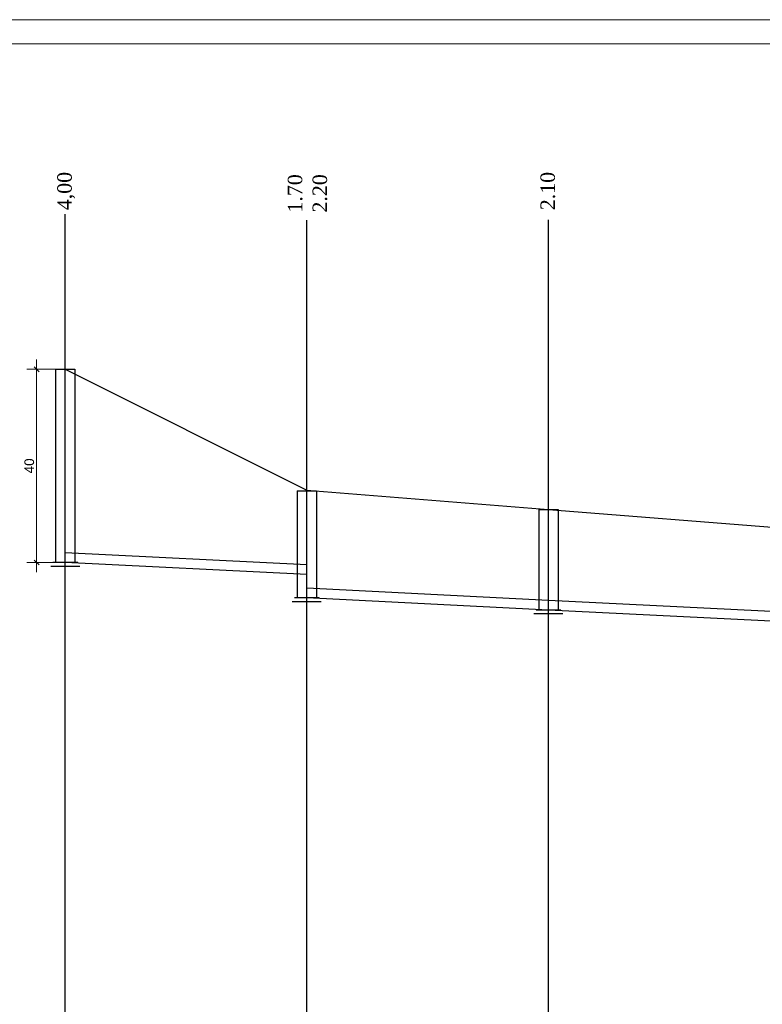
# Model space of a CAD drawing. Extents: x 0 to 362422, y 0 to 4201735.
# Tile 29 of 256: x 359984 to 360138, y 4197587 to 4197791. Entities that reach past the tile are written whole.
import ezdxf

# ---------------------------------------------------------------- set-up
doc = ezdxf.new("R2010")
doc.units = 0
doc.header["$LTSCALE"] = 0.5
doc.header["$MEASUREMENT"] = 0
doc.header["$PDMODE"] = 32
doc.header["$PDSIZE"] = 0.3
doc.layers.add('(043) Кроки', color=7, linetype='Continuous')
doc.layers.add('_PP_TABPE', color=7, linetype='Continuous')
doc.layers.add('К1', color=24, linetype='Continuous', lineweight=25)
doc.styles.add('5mm', font='simplex', dxfattribs={"height": 5})
doc.styles.add('saddenly', font='arial.ttf')
doc.dimstyles.new('КАТЯ 200-not_rotation', dxfattribs={"dimtxt": 2, "dimasz": 1, "dimexe": 2, "dimexo": 0, "dimgap": 0.5, "dimtad": 1, "dimdec": 0, "dimzin": 0, "dimdsep": 46, "dimtxsty": 'saddenly', "dimblk": 'OBLIQUE', "dimcen": 10, "dimdle": 2, "dimclrd": 18, "dimclre": 18, "dimclrt": 18, "dimadec": 0, "dimazin": 0, "dimtfac": 1, "dimtdec": 0, "dimtofl": 0, "dimtmove": 0, "dimatfit": 3, "dimfxl": 1, "dimtolj": 1, "dimtzin": 0, "dimlwd": 0, "dimlwe": 0, "dimarcsym": 0})

# ---------------------------------------------------------------- blocks, each defined once
blk = doc.blocks.new('*U611')
blk.add_lwpolyline([(-2, 0), (2, 0)])
at = {"layer": '_PP_TABPE', "color": 0, "lineweight": 30}
for p, q in [((-2, 0), (-2, -40)), ((2, 0), (2, -40)), ((2.59, -40), (-2.54, -40)), ((3, -40.81), (-3, -40.81))]:
    blk.add_line(p, q, dxfattribs=at)
blk = doc.blocks.new('*U532')
blk.add_lwpolyline([(-2, 0), (2, 0)])
at = {"layer": '_PP_TABPE', "color": 0, "lineweight": 30}
for p, q in [((-2, 0), (-2, -22.17)), ((2, 0), (2, -22.17)), ((2.59, -22.17), (-2.54, -22.17)), ((3, -22.98), (-3, -22.98))]:
    blk.add_line(p, q, dxfattribs=at)
blk = doc.blocks.new('*U533')
blk.add_lwpolyline([(-2, 0), (2, 0)])
at = {"layer": '_PP_TABPE', "color": 0, "lineweight": 30}
for p, q in [((-2, 0), (-2, -20.83)), ((2, 0), (2, -20.83)), ((3, -21.64), (-3, -21.64)), ((2.59, -20.83), (-2.54, -20.83))]:
    blk.add_line(p, q, dxfattribs=at)
blk = doc.blocks.new('_Oblique')
at = {"color": 0, "linetype": 'ByBlock', "lineweight": -2}
blk.add_line((-0.5, -0.5), (0.5, 0.5), dxfattribs=at)
blk = doc.blocks.new('*D610')
at = {"color": 18, "linetype": 'Continuous', "lineweight": 0, "transparency": 16777216}
for p, q in [((359987.85, 4197720.78), (359987.85, 4197676.78)), ((359993.76, 4197718.78), (359985.85, 4197718.78)), ((359993.76, 4197678.78), (359985.85, 4197678.78))]:
    blk.add_line(p, q, dxfattribs=at)
at = {"layer": 'Defpoints', "color": 0, "linetype": 'Continuous', "lineweight": 50, "transparency": 16777216}
for p in [(359993.76, 4197718.78, 1178.17), (359987.85, 4197678.78), (359993.76, 4197678.78, 1178.17)]:
    blk.add_point(p, dxfattribs=at)
at = {"color": 18, "linetype": 'Continuous', "lineweight": 0, "transparency": 16777216}
for p, rotation in [((359987.85, 4197718.78), 90), ((359987.85, 4197678.78), 270)]:
    blk.add_blockref('_Oblique', p, dxfattribs=dict(at, rotation=rotation))
at = {"color": 18, "linetype": 'Continuous', "transparency": 16777216, "insert": (359986.33, 4197698.78), "char_height": 2, "attachment_point": 5, "rotation": 90, "style": 'saddenly'}
blk.add_mtext('\\A1;40', dxfattribs=at)

msp = doc.modelspace()

# ---------------------------------------------------------------- linework, layer by layer
at = {"color": 30, "linetype": 'Continuous', "true_color": 0xf8991e}
for p, q in [((360043.784, 4197678.277, 1981.445), (359993.784, 4197680.779, 1178.167)), ((360043.784, 4197676.277, 1981.445), (359993.784, 4197678.779, 1178.167)), ((360093.784, 4197670.943, 1981.445), (360043.784, 4197673.446, 1178.167)), ((360093.784, 4197668.943, 1981.445), (360043.784, 4197671.446, 1178.167)), ((360143.784, 4197668.441, 1981.849), (360093.784, 4197670.943, 1178.57)), ((360143.784, 4197666.441, 1981.849), (360093.784, 4197668.943, 1178.57))]:
    msp.add_line(p, q, dxfattribs=at)
at = {"elevation": 1980.639}
for points in [[(359993.759, 4197463.787), (359993.759, 4197750.917)], [(360043.759, 4197508.822), (360043.759, 4197749.633)], [(360093.759, 4197508.822), (360093.759, 4197749.714)]]:
    msp.add_lwpolyline(points, dxfattribs=at)
at = {"layer": 'Defpoints', "color": 0, "lineweight": 13}
for p, q in [((359901.651, 4197791.14, 1178.167), (360514.059, 4197791.14, 1178.167)), ((359921.651, 4197786.14, 1178.167), (360509.059, 4197786.14, 1178.167))]:
    msp.add_line(p, q, dxfattribs=at)
at = {"layer": 'К1', "lineweight": 30, "ltscale": 10}
for p, q in [((359993.759, 4197718.779, 1178.167), (360043.759, 4197693.779, 1178.167)), ((360043.759, 4197693.779, 1178.167), (360093.759, 4197689.779, 1178.167)), ((360093.759, 4197689.779, 1178.167), (360143.759, 4197685.779))]:
    msp.add_line(p, q, dxfattribs=at)

# ---------------------------------------------------------------- block references
at = {"layer": '(043) Кроки', "lineweight": 30}
for name, p in [('*U611', (359993.759, 4197718.779, 1178.167)), ('*U532', (360043.759, 4197693.619, 1178.167)), ('*U533', (360093.759, 4197689.779, 1178.167))]:
    msp.add_blockref(name, p, dxfattribs=at)

# ---------------------------------------------------------------- texts
at = {"color": 0, "char_height": 3, "width": 15.34295, "attachment_point": 1, "rotation": 90, "style": '5mm'}
for s, insert in [('\\pxt0,1;{\\fTimes New Roman|b0|i0|c0|p18;4\\fTimes New Roman|b0|i0|c204|p18;,00}', (359992.121, 4197751.703, 1980.639)), ('\\pxt0,1;{\\fTimes New Roman|b0|i0|c0|p18;1.70}', (360039.824, 4197751.219, 1980.639)), ('\\pxt0,1;{\\fTimes New Roman|b0|i0|c0|p18;2.20}', (360044.955, 4197751.219, 1980.639)), ('\\pxt0,1;{\\fTimes New Roman|b0|i0|c0|p18;2.10}', (360092.11, 4197751.703, 1980.639))]:
    msp.add_mtext(s, dxfattribs=dict(at, insert=insert))

# ---------------------------------------------------------------- dimensions: what is measured, and where the dimension line sits
at = {"color": 30, "linetype": 'Continuous', "true_color": 0xf8991e}
dim = msp.add_aligned_dim(p1=(359993.759, 4197718.779, 1178.167), p2=(359993.759, 4197678.779, 1178.167), distance=-5.909, dimstyle='КАТЯ 200-not_rotation', dxfattribs=at)
dim.commit()
dim.dimension.update_dxf_attribs({"geometry": '*D610', "text_midpoint": (359986.329, 4197698.779)})

doc.saveas('drawing.dxf')
